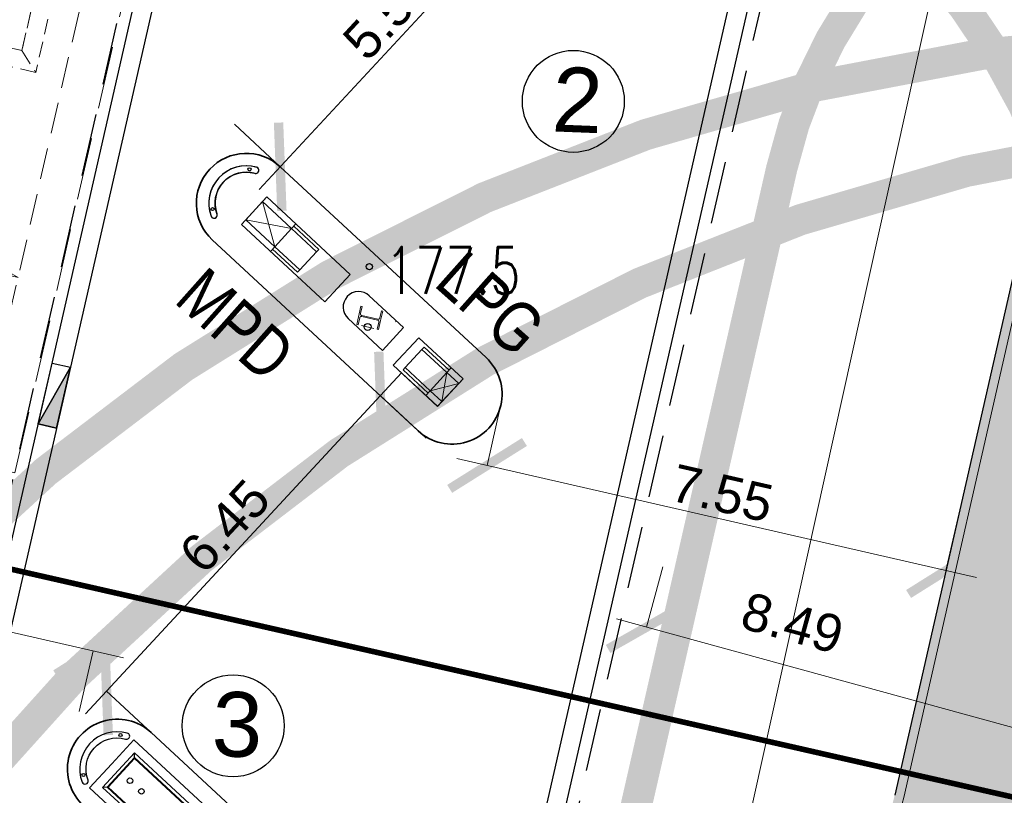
# Model space of a CAD drawing. Header units: metres. Extents: x 964 to 7125, y -212 to 9570.
# Tile 143 of 185: x 2320 to 2336, y 251 to 264. Entities that reach past the tile are written whole.
import ezdxf
from ezdxf.enums import TextEntityAlignment as Align

# ---------------------------------------------------------------- set-up
doc = ezdxf.new("R2010")
doc.units = ezdxf.units.M
for name, pattern in [('( Dashed )', [0.75, 0.5, -0.25]), ('ACISOTGL', [3, 2, -1]), ('CIĄGłA', [0]), ('DASH', [0.75, 0.5, -0.25]), ('DASHDOT', [1, 0.5, -0.25, 0, -0.25]), ('DASHED', [0.75, 0.5, -0.25]), ('HIDDEN', [0.375, 0.25, -0.125]), ('HIDDENX2', [0.75, 0.5, -0.25])]:
    doc.linetypes.add(name, pattern=pattern)
for name, color, linetype, lineweight in [('- AGP-1_OPISY', 7, 'Continuous', 13), ('1_ELEMENTY PODSTAWOWE', 7, 'Continuous', 13), ('AGP1_HATCH', 7, 'Continuous', 5), ('AGP1_KRAWEZNIKI', 250, 'Continuous', 30), ('AGP1_KRAWEZNIKI GRUBOŚCI', 7, 'Continuous', 15), ('AGP1_KRAWEZNIKI NOWE', 7, 'Continuous', 30), ('AGP1_OPISY', 7, 'Continuous', 13), ('AGP1_WYMIARY', 7, 'Continuous', 15), ('AM_7', 4, 'Continuous', 25), ('AX1', 4, 'DASHDOT', 15), ('BK_Beton', 2, 'Continuous', 15), ('LINIE PRZEKROJOWE', 7, 'Continuous', 9), ('opisy', 1, 'Continuous', 20), ('PODKŁAD MAPA', 7, 'Continuous', 9), ('WIATA KONSTRUKCJA', 230, 'Continuous', 20), ('ZBIORNIKI', 7, 'Continuous', 9)]:
    doc.layers.add(name, color=color, linetype=linetype, lineweight=lineweight)
for name, color, linetype in [('Dzialki', 7, 'Continuous'), ('OT_Rzedna', 7, 'Continuous'), ('T_wiata', 251, 'Continuous'), ('WYMIARY', 9, 'Continuous'), ('ZP_strefy oddziaływania', 8, 'HIDDEN'), ('zz-odwodnienie', 5, 'Continuous')]:
    doc.layers.add(name, color=color, linetype=linetype)
doc.layers.add('HIDE', color=9, linetype='DASHED', lineweight=15, plot=False)
doc.styles.add('ARIAL', font='arial.ttf')
doc.styles.add('STYL_ARIAL', font='simplex', dxfattribs={"width": 0.75, "oblique": 0.1})

# ---------------------------------------------------------------- blocks, each defined once
blk = doc.blocks.new('OTRN')
at = {"color": 0}
blk.add_circle((0, 0), 0.05, dxfattribs=at)
blk = doc.blocks.new('MDCP 20240606')
at = {"layer": 'Dzialki', "color": 251, "true_color": 0x636466, "const_width": 0.09}
blk.add_lwpolyline([(6592058.62, 5737961.47), (6592005.04, 5737973.66)], dxfattribs=at)
at = {"layer": 'OT_Rzedna', "color": 251, "true_color": 0x636466}
blk.add_blockref('OTRN', (6592022.43, 5737975.86), dxfattribs=at)
at = {"layer": 'OT_Rzedna', "color": 251, "true_color": 0x636466, "style": 'STYL_ARIAL', "width": 0.75}
blk.add_text('177.5', height=0.75, dxfattribs=at).set_placement((6592022.6808, 5737975.7975), align=Align.MIDDLE_LEFT)
blk = doc.blocks.new('4PROD MPD 8')
at = {"layer": 'BK_Beton', "color": 18, "lineweight": 5, "true_color": 0x000000}
for points in [[(59501, 11319), (57676, 11319), (57676, 11919), (59501, 11919), (59501, 11319)], [(57676, 11816), (57676, 11919)], [(58311, 11816), (58311, 11919)], [(58857, 11867), (58311, 11867)], [(58857, 11816), (58857, 11867)], [(57676, 11816), (58311, 11816), (58311, 11421), (57676, 11421), (57676, 11816)], [(57676, 11421), (58311, 11816)], [(58311, 11421), (57676, 11816)], [(58311, 11421), (58857, 11421), (58857, 11816), (58311, 11816)], [(57676, 11421), (57676, 11319)], [(58311, 11421), (58311, 11319)], [(58857, 11370), (58311, 11370)], [(58857, 11421), (58857, 11370)]]:
    blk.add_lwpolyline(points, dxfattribs=at)
blk = doc.blocks.new('GAZ HELIX III')
at = {"layer": 'BK_Beton', "color": 18, "lineweight": 5, "true_color": 0x000000}
for points in [[(120691, -27229), (119724, -27229), (119724, -27829), (120691, -27829), (120691, -27229)], [(119981, -27332), (119981, -27229)], [(120527, -27281), (119981, -27281)], [(120527, -27332), (120527, -27281)], [(119724, -27727), (119981, -27727), (119981, -27332), (119724, -27332), (119724, -27727)], [(119724, -27332), (119981, -27727)], [(119981, -27332), (119724, -27727)], [(119981, -27332), (120527, -27332), (120527, -27727), (119981, -27727)], [(119981, -27727), (119981, -27829)], [(120527, -27727), (120527, -27778)], [(120527, -27778), (119981, -27778)]]:
    blk.add_lwpolyline(points, dxfattribs=at)
blk = doc.blocks.new('wiata KZT')
at = {"color": 0, "extrusion": (2.19595e-08, -1.12215e-08, 1)}
for p, q in [((1836.121, 321.186, 0), (1835.611, 320.633, 0)), ((1837.224, 320.167, 0), (1836.121, 321.186, 0)), ((1836.124, 321.097, 0), (1836.121, 321.186, 0)), ((1836.124, 321.113, 0), (1835.684, 320.636, 0)), ((1836.124, 321.103, 0), (1835.693, 320.637, 0)), ((1835.699, 320.637, 0), (1836.124, 321.097, 0)), ((1837.151, 320.164, 0), (1836.124, 321.113, 0)), ((1837.142, 320.164, 0), (1836.124, 321.103, 0)), ((1837.135, 320.164, 0), (1836.124, 321.097, 0)), ((1835.699, 320.637, 0), (1835.611, 320.633, 0)), ((1835.984, 320.289, 0), (1835.611, 320.633, 0)), ((1836.711, 319.688, 0), (1835.684, 320.636, 0)), ((1836.711, 319.697, 0), (1835.693, 320.637, 0)), ((1835.699, 320.637, 0), (1836.205, 320.17, 0))]:
    blk.add_line(p, q, dxfattribs=at)
at = {"color": 18, "linetype": 'HIDDENX2', "lineweight": 30, "ltscale": 2, "true_color": 0x000000}
blk.add_lwpolyline([(1831.958, 315.809), (1837.796, 341.658), (1847.55, 339.455), (1841.711, 313.607), (1831.958, 315.809)], dxfattribs=at)
at = {"color": 0, "extrusion": (2.19595e-08, -1.12215e-08, 1), "elevation": 0}
for points in [[(1835.756, 321.011), (1836.112, 321.397), (1837.435, 320.176), (1837.079, 319.79)], [(1835.756, 321.011), (1835.4, 320.625), (1836.723, 319.404), (1837.079, 319.79)]]:
    blk.add_lwpolyline(points, dxfattribs=at)
at = {"color": 7, "lineweight": 25}
blk.add_circle((1839.843, 328.023), 0.055, dxfattribs=at)
at = {"color": 0, "extrusion": (2.19595e-08, -1.12215e-08, 1)}
for centre in [(1836.05, 320.74, 0), (1836.234, 320.57, 0)]:
    blk.add_circle(centre, 0.0444, dxfattribs=at)
at = {"layer": 'AX1', "color": 7}
blk.add_line((1839.742, 328.045), (1839.943, 328), dxfattribs=at)
at = {"layer": 'T_wiata'}
for p, q in [((1832.202, 315.985), (1837.946, 341.42)), ((1838.173, 341.061), (1832.56, 316.211)), ((1847.312, 339.304), (1841.568, 313.869)), ((1841.341, 314.228), (1846.954, 339.078)), ((1840.293, 328.108), (1840.287, 328.112)), ((1840.293, 328.108), (1840.288, 328.111))]:
    blk.add_line(p, q, dxfattribs=at)
at = {"layer": 'T_wiata', "color": 7, "lineweight": 35}
blk.add_lwpolyline([(1837.35, 329.413, -1), (1838.436, 330.588), (1841.742, 327.535, -1), (1840.656, 326.359)], format="xyb", close=True, dxfattribs=at)
at = {"layer": 'T_wiata'}
for points in [[(1838.023, 330.483, 1.089639), (1838.053, 330.579), (1838.053, 330.579, 0.612828), (1837.331, 329.79), (1837.331, 329.79, 0.917735), (1837.426, 329.822), (1837.426, 329.822, -0.612828)], [(1835.975, 321.408, 1.089639), (1836.004, 321.504), (1836.004, 321.504, 0.612828), (1835.283, 320.714), (1835.283, 320.714, 0.917735), (1835.378, 320.747), (1835.378, 320.747, -0.612828)]]:
    blk.add_lwpolyline(points, format="xyb", close=True, dxfattribs=at)
at = {"layer": 'T_wiata', "flags": 128}
blk.add_lwpolyline([(1839.868, 328.524, 1), (1839.529, 328.157), (1840.08, 327.648), (1840.419, 328.015)], format="xyb", close=True, dxfattribs=at)
at = {"layer": 'T_wiata', "color": 7, "lineweight": 35}
blk.add_lwpolyline([(1841.262, 317.012, 0.014228), (1841.23, 317.043), (1836.389, 321.513, 1), (1835.304, 320.338), (1840.144, 315.868, 0.999899)], format="xyb", dxfattribs=at)
blk.add_lwpolyline([(1841.262, 317.012, 0.014228), (1841.23, 317.043), (1836.389, 321.513, 1), (1835.304, 320.338), (1840.144, 315.868, 0.999899)], format="xyb", dxfattribs=at)
at = {"layer": 'T_wiata'}
for centre in [(1837.944, 330.546), (1837.944, 330.546), (1837.353, 329.906), (1837.353, 329.906), (1835.896, 321.471), (1835.305, 320.831)]:
    blk.add_circle(centre, 0.025, dxfattribs=at)
for centre, radius, start, end in [((1837.893, 330), 0.6, 73.9722, 199.9767), ((1837.893, 330), 0.5, 73.6454, 199.6499), ((1837.893, 330), 0.5, 75.5628, 75.6101), ((1838.042, 330.53), 0.0502, 260.5185, 70.6933), ((1837.377, 329.81), 0.0502, 196.6978, 26.5229), ((1837.893, 330), 0.5, 198.9373, 198.9846), ((1835.845, 320.925), 0.5, 198.9489, 198.9961)]:
    blk.add_arc(centre, radius, start, end, dxfattribs=at)
at = {"layer": 'WIATA KONSTRUKCJA', "color": 0, "linetype": 'ByBlock', "lineweight": -2}
blk.add_lwpolyline([(1840.051, 328.128), (1840.084, 328.276), (1840.062, 328.281), (1840.037, 328.167), (1840.037, 328.166), (1840.037, 328.166), (1840.036, 328.165), (1840.036, 328.165), (1840.036, 328.164), (1840.036, 328.164), (1840.036, 328.163), (1840.036, 328.163), (1840.036, 328.163), (1840.035, 328.162), (1840.035, 328.162), (1840.035, 328.161), (1840.035, 328.161), (1840.035, 328.16), (1840.034, 328.16), (1840.034, 328.16), (1840.034, 328.159), (1840.034, 328.159), (1840.033, 328.158), (1840.033, 328.158), (1840.033, 328.158), (1840.033, 328.157), (1840.032, 328.157), (1840.032, 328.156), (1840.032, 328.156), (1840.032, 328.156), (1840.031, 328.155), (1840.031, 328.155), (1840.031, 328.155), (1840.03, 328.154), (1840.03, 328.154), (1840.03, 328.154), (1840.029, 328.153), (1840.029, 328.153), (1840.029, 328.153), (1840.028, 328.152), (1840.028, 328.152), (1840.028, 328.152), (1840.027, 328.151), (1840.027, 328.151), (1840.026, 328.151), (1840.026, 328.151), (1840.026, 328.15), (1840.025, 328.15), (1840.025, 328.15), (1840.024, 328.149), (1840.024, 328.149), (1840.024, 328.149), (1840.023, 328.149), (1840.023, 328.149), (1840.022, 328.148), (1840.022, 328.148), (1840.022, 328.148), (1840.021, 328.148), (1840.021, 328.148), (1840.02, 328.147), (1840.02, 328.147), (1840.019, 328.147), (1840.019, 328.147), (1840.018, 328.147), (1840.018, 328.147), (1840.018, 328.147), (1840.017, 328.146), (1840.017, 328.146), (1840.016, 328.146), (1840.016, 328.146), (1840.015, 328.146), (1840.015, 328.146), (1840.014, 328.146), (1840.014, 328.146), (1840.013, 328.146), (1840.013, 328.146), (1840.012, 328.146), (1840.012, 328.146), (1840.012, 328.146), (1840.011, 328.146), (1840.011, 328.146), (1840.01, 328.146), (1840.01, 328.146), (1840.009, 328.146), (1840.009, 328.146), (1840.008, 328.146), (1840.008, 328.146), (1840.007, 328.146), (1840.007, 328.146), (1840.006, 328.146), (1840.006, 328.146), (1840.005, 328.146), (1840.005, 328.146), (1840.004, 328.146), (1839.75, 328.204), (1839.749, 328.204), (1839.749, 328.204), (1839.749, 328.204), (1839.748, 328.204), (1839.748, 328.204), (1839.747, 328.204), (1839.747, 328.205), (1839.746, 328.205), (1839.746, 328.205), (1839.745, 328.205), (1839.745, 328.205), (1839.745, 328.206), (1839.744, 328.206), (1839.744, 328.206), (1839.743, 328.206), (1839.743, 328.206), (1839.742, 328.207), (1839.742, 328.207), (1839.742, 328.207), (1839.741, 328.207), (1839.741, 328.208), (1839.74, 328.208), (1839.74, 328.208), (1839.74, 328.208), (1839.739, 328.209), (1839.739, 328.209), (1839.739, 328.209), (1839.738, 328.21), (1839.738, 328.21), (1839.738, 328.21), (1839.737, 328.211), (1839.737, 328.211), (1839.737, 328.211), (1839.736, 328.212), (1839.736, 328.212), (1839.736, 328.212), (1839.735, 328.213), (1839.735, 328.213), (1839.735, 328.213), (1839.734, 328.214), (1839.734, 328.214), (1839.734, 328.214), (1839.734, 328.215), (1839.733, 328.215), (1839.733, 328.216), (1839.733, 328.216), (1839.733, 328.216), (1839.732, 328.217), (1839.732, 328.217), (1839.732, 328.218), (1839.732, 328.218), (1839.731, 328.219), (1839.731, 328.219), (1839.731, 328.219), (1839.731, 328.22), (1839.731, 328.22), (1839.731, 328.221), (1839.73, 328.221), (1839.73, 328.222), (1839.73, 328.222), (1839.73, 328.222), (1839.73, 328.223), (1839.73, 328.223), (1839.73, 328.224), (1839.729, 328.224), (1839.729, 328.225), (1839.729, 328.225), (1839.729, 328.226), (1839.729, 328.226), (1839.729, 328.227), (1839.729, 328.227), (1839.729, 328.228), (1839.729, 328.228), (1839.729, 328.229), (1839.729, 328.229), (1839.729, 328.229), (1839.729, 328.23), (1839.729, 328.23), (1839.729, 328.231), (1839.729, 328.231), (1839.729, 328.232), (1839.729, 328.232), (1839.729, 328.233), (1839.729, 328.233), (1839.729, 328.234), (1839.729, 328.234), (1839.729, 328.235), (1839.729, 328.235), (1839.729, 328.236), (1839.73, 328.236), (1839.755, 328.35), (1839.733, 328.355), (1839.667, 328.062), (1839.689, 328.057), (1839.715, 328.171), (1839.715, 328.172), (1839.715, 328.172), (1839.715, 328.173), (1839.715, 328.173), (1839.715, 328.173), (1839.716, 328.174), (1839.716, 328.174), (1839.716, 328.175), (1839.716, 328.175), (1839.716, 328.176), (1839.716, 328.176), (1839.717, 328.176), (1839.717, 328.177), (1839.717, 328.177), (1839.717, 328.178), (1839.718, 328.178), (1839.718, 328.179), (1839.718, 328.179), (1839.718, 328.179), (1839.718, 328.18), (1839.719, 328.18), (1839.719, 328.181), (1839.719, 328.181), (1839.72, 328.181), (1839.72, 328.182), (1839.72, 328.182), (1839.72, 328.182), (1839.721, 328.183), (1839.721, 328.183), (1839.721, 328.184), (1839.722, 328.184), (1839.722, 328.184), (1839.722, 328.185), (1839.723, 328.185), (1839.723, 328.185), (1839.723, 328.185), (1839.724, 328.186), (1839.724, 328.186), (1839.724, 328.186), (1839.725, 328.187), (1839.725, 328.187), (1839.726, 328.187), (1839.726, 328.188), (1839.726, 328.188), (1839.727, 328.188), (1839.727, 328.188), (1839.728, 328.189), (1839.728, 328.189), (1839.728, 328.189), (1839.729, 328.189), (1839.729, 328.189), (1839.73, 328.19), (1839.73, 328.19), (1839.731, 328.19), (1839.731, 328.19), (1839.731, 328.19), (1839.732, 328.191), (1839.732, 328.191), (1839.733, 328.191), (1839.733, 328.191), (1839.734, 328.191), (1839.734, 328.191), (1839.735, 328.191), (1839.735, 328.191), (1839.735, 328.192), (1839.736, 328.192), (1839.736, 328.192), (1839.737, 328.192), (1839.737, 328.192), (1839.738, 328.192), (1839.738, 328.192), (1839.739, 328.192), (1839.739, 328.192), (1839.74, 328.192), (1839.74, 328.192), (1839.741, 328.192), (1839.741, 328.192), (1839.742, 328.192), (1839.742, 328.192), (1839.742, 328.192), (1839.743, 328.192), (1839.743, 328.192), (1839.744, 328.192), (1839.744, 328.192), (1839.745, 328.192), (1839.745, 328.192), (1839.746, 328.192), (1839.746, 328.192), (1839.747, 328.192), (1839.747, 328.192), (1840.002, 328.134), (1840.002, 328.134), (1840.003, 328.134), (1840.003, 328.134), (1840.004, 328.134), (1840.004, 328.133), (1840.004, 328.133), (1840.005, 328.133), (1840.005, 328.133), (1840.006, 328.133), (1840.006, 328.133), (1840.007, 328.132), (1840.007, 328.132), (1840.008, 328.132), (1840.008, 328.132), (1840.008, 328.132), (1840.009, 328.131), (1840.009, 328.131), (1840.01, 328.131), (1840.01, 328.131), (1840.01, 328.13), (1840.011, 328.13), (1840.011, 328.13), (1840.012, 328.13), (1840.012, 328.129), (1840.012, 328.129), (1840.013, 328.129), (1840.013, 328.128), (1840.013, 328.128), (1840.014, 328.128), (1840.014, 328.128), (1840.014, 328.127), (1840.015, 328.127), (1840.015, 328.127), (1840.015, 328.126), (1840.016, 328.126), (1840.016, 328.126), (1840.016, 328.125), (1840.017, 328.125), (1840.017, 328.124), (1840.017, 328.124), (1840.018, 328.124), (1840.018, 328.123), (1840.018, 328.123), (1840.018, 328.123), (1840.019, 328.122), (1840.019, 328.122), (1840.019, 328.121), (1840.019, 328.121), (1840.02, 328.12), (1840.02, 328.12), (1840.02, 328.12), (1840.02, 328.119), (1840.02, 328.119), (1840.021, 328.118), (1840.021, 328.118), (1840.021, 328.117), (1840.021, 328.117), (1840.021, 328.117), (1840.021, 328.116), (1840.022, 328.116), (1840.022, 328.115), (1840.022, 328.115), (1840.022, 328.114), (1840.022, 328.114), (1840.022, 328.113), (1840.022, 328.113), (1840.022, 328.113), (1840.022, 328.112), (1840.023, 328.112), (1840.023, 328.111), (1840.023, 328.111), (1840.023, 328.11), (1840.023, 328.11), (1840.023, 328.109), (1840.023, 328.109), (1840.023, 328.108), (1840.023, 328.108), (1840.023, 328.107), (1840.023, 328.107), (1840.023, 328.106), (1840.023, 328.106), (1840.023, 328.105), (1840.023, 328.105), (1840.023, 328.105), (1840.023, 328.104), (1840.022, 328.104), (1840.022, 328.103), (1840.022, 328.103), (1840.022, 328.102), (1840.022, 328.102), (1839.996, 327.988), (1840.018, 327.983)], close=True, dxfattribs=at)
at = {"layer": 'BK_Beton', "color": 18, "lineweight": 0, "true_color": 0x000000, "xscale": -0.0009999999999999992, "yscale": 0.0009999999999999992, "zscale": 0.0009999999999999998, "rotation": 137.2456060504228}
blk.add_blockref('4PROD MPD 8', (1803.557, 377.567), dxfattribs=at)
at = {"layer": 'opisy', "color": 18, "lineweight": 0, "true_color": 0x000000, "xscale": 0.001, "yscale": 0.001, "zscale": 0.001, "rotation": 137.3002931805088}
blk.add_blockref('GAZ HELIX III', (1910.488, 225.55), dxfattribs=at)
at = {"layer": 'opisy', "style": 'ARIAL', "width": 0.8}
for s, p in [('LPG', (1840.881, 328.697)), ('MPD', (1836.719, 328.418))]:
    blk.add_text(s, height=0.8, rotation=318.4708, dxfattribs=at).set_placement(p)
blk = doc.blocks.new('STREFY DYSTRYBUTOR LPG')
at = {"color": 18, "lineweight": 5, "ltscale": 3, "true_color": 0x000000}
blk.add_lwpolyline([(1929.261, 258.013), (1929.669, 258.453), (1930.379, 257.795), (1929.971, 257.355), (1929.261, 258.013)], dxfattribs=at)
blk = doc.blocks.new('dwa zbiorniki 60 i 60+adblue')
at = {"color": 18, "linetype": '( Dashed )', "lineweight": 18, "true_color": 0x000000}
for p, q in [((2615.767, 90.041), (2615.48, 77.645)), ((2617.979, 77.587), (2618.266, 89.983)), ((2618.966, 89.971), (2618.627, 75.354)), ((2621.127, 75.297), (2621.465, 89.913))]:
    blk.add_line(p, q, dxfattribs=at)
at = {"linetype": 'HIDDEN', "lineweight": 5}
for p, q in [((2618.266, 89.983), (2615.767, 90.041)), ((2621.465, 89.913), (2618.966, 89.971)), ((2619.342, 86.765, 0), (2619.386, 88.767, 0)), ((2619.386, 88.767, 0), (2620.965, 88.732, 0)), ((2619.386, 88.767, 0), (2619.673, 88.466, 0)), ((2620.965, 88.732, 0), (2620.669, 88.445, 0)), ((2620.965, 88.732, 0), (2620.922, 86.731, 0)), ((2619.643, 87.053, 0), (2619.673, 88.466, 0)), ((2619.673, 88.466, 0), (2620.669, 88.445, 0)), ((2620.669, 88.445, 0), (2620.634, 87.031, 0)), ((2616.138, 86.14), (2616.181, 88.141, 0)), ((2616.181, 88.141, 0), (2617.761, 88.107, 0)), ((2616.181, 88.141, 0), (2616.469, 87.841, 0)), ((2617.761, 88.107, 0), (2617.465, 87.819, 0)), ((2617.761, 88.107, 0), (2617.718, 86.105)), ((2619.643, 87.053, 0), (2619.664, 88.044, 0)), ((2620.656, 88.023, 0), (2620.634, 87.031, 0)), ((2616.438, 86.427, 0), (2616.469, 87.841, 0)), ((2616.469, 87.841, 0), (2617.465, 87.819, 0)), ((2617.465, 87.819, 0), (2617.43, 86.406)), ((2616.438, 86.427), (2616.46, 87.419)), ((2617.452, 87.398), (2617.43, 86.406)), ((2619.342, 86.765, 0), (2619.643, 87.053, 0)), ((2620.634, 87.031, 0), (2619.643, 87.053, 0)), ((2620.634, 87.031, 0), (2619.643, 87.053, 0)), ((2620.634, 87.031, 0), (2620.922, 86.731, 0)), ((2620.922, 86.731, 0), (2619.342, 86.765, 0)), ((2620.922, 86.731, 0), (2619.342, 86.765, 0)), ((2616.138, 86.14), (2616.438, 86.427)), ((2617.43, 86.406), (2616.438, 86.427)), ((2617.43, 86.406, 0), (2616.438, 86.427, 0)), ((2617.43, 86.406), (2617.718, 86.105)), ((2617.718, 86.105), (2616.138, 86.14)), ((2617.718, 86.105), (2616.138, 86.14)), ((2619.214, 80.735, 0), (2619.256, 82.737, 0)), ((2619.256, 82.737, 0), (2619.544, 82.437, 0)), ((2620.835, 82.704, 0), (2619.256, 82.737, 0)), ((2620.835, 82.704, 0), (2620.539, 82.416, 0)), ((2620.835, 82.704, 0), (2620.794, 80.702, 0)), ((2619.514, 81.023, 0), (2619.544, 82.437, 0)), ((2619.544, 82.437, 0), (2620.535, 82.416, 0)), ((2619.544, 82.437, 0), (2620.539, 82.416, 0)), ((2620.539, 82.416, 0), (2620.506, 81.002, 0)), ((2619.535, 82.015, 0), (2619.247, 82.315, 0)), ((2619.514, 81.023, 0), (2619.535, 82.015, 0)), ((2620.527, 81.994, 0), (2620.506, 81.002, 0)), ((2615.991, 79.738), (2616.032, 81.739, 0)), ((2616.032, 81.739, 0), (2616.32, 81.439, 0)), ((2617.612, 81.706, 0), (2616.032, 81.739, 0)), ((2617.612, 81.706, 0), (2617.316, 81.418, 0)), ((2617.612, 81.706, 0), (2617.57, 79.705)), ((2616.291, 80.026, 0), (2616.32, 81.439, 0)), ((2616.32, 81.439, 0), (2617.312, 81.419, 0)), ((2616.32, 81.439, 0), (2617.316, 81.418, 0)), ((2616.311, 81.017), (2616.024, 81.317)), ((2617.316, 81.418, 0), (2617.282, 80.005)), ((2616.291, 80.026), (2616.311, 81.017)), ((2617.303, 80.997), (2617.282, 80.005)), ((2619.214, 80.735, 0), (2619.514, 81.023, 0)), ((2620.506, 81.002, 0), (2619.514, 81.023, 0)), ((2620.51, 81.002, 0), (2619.514, 81.023, 0)), ((2620.506, 81.002, 0), (2620.794, 80.702, 0)), ((2620.794, 80.702, 0), (2619.214, 80.735, 0)), ((2620.794, 80.702, 0), (2619.214, 80.735, 0)), ((2615.991, 79.738), (2616.291, 80.026)), ((2617.282, 80.005), (2616.291, 80.026)), ((2617.286, 80.005, 0), (2616.291, 80.026, 0)), ((2617.282, 80.005), (2617.57, 79.705)), ((2617.57, 79.705), (2615.991, 79.738)), ((2617.57, 79.705), (2615.991, 79.738)), ((2617.979, 77.587), (2615.48, 77.645)), ((2615.48, 77.645), (2617.979, 77.587)), ((2618.677, 77.484), (2621.176, 77.426)), ((2621.129, 75.387), (2618.63, 75.444)), ((2618.627, 75.354), (2621.127, 75.297)), ((2618.63, 75.354), (2621.13, 75.297))]:
    blk.add_line(p, q, dxfattribs=at)
at = {"color": 18, "linetype": 'ACISOTGL', "ltscale": 0.5, "true_color": 0x000000}
blk.add_lwpolyline([(2615.139, 91.001), (2614.757, 74.505), (2621.755, 74.347), (2622.137, 90.842)], close=True, dxfattribs=at)
at = {"linetype": 'HIDDEN', "lineweight": 5}
for points in [[(2617.019, 90.714), (2616.714, 76.917)], [(2620.218, 90.643), (2619.913, 76.847)]]:
    blk.add_lwpolyline(points, dxfattribs=at)
for centre, radius in [((2620.16, 88.038), 0.36), ((2620.165, 88.253), 0.03), ((2619.976, 88.149), 0.0305), ((2620.16, 88.038), 0.0305), ((2620.349, 88.141), 0.0305), ((2619.972, 87.934), 0.0305), ((2620.344, 87.926), 0.0305), ((2616.956, 87.412, 0), 0.36), ((2620.155, 87.823), 0.03), ((2616.96, 87.627, 0), 0.03), ((2620.151, 87.605), 0.045), ((2616.772, 87.524, 0), 0.0305), ((2616.956, 87.412, 0), 0.0305), ((2617.144, 87.516, 0), 0.0305), ((2616.767, 87.309, 0), 0.0305), ((2617.14, 87.301, 0), 0.0305), ((2620.145, 87.355), 0.03), ((2616.951, 87.197, 0), 0.03), ((2620.142, 87.206), 0.057), ((2616.946, 86.979, 0), 0.045), ((2616.938, 86.58, 0), 0.057), ((2616.941, 86.729, 0), 0.03), ((2620.031, 82.009), 0.36), ((2620.035, 82.224), 0.03), ((2619.847, 82.12), 0.0305), ((2620.219, 82.112), 0.0305), ((2619.842, 81.905), 0.0305), ((2620.031, 82.005, 0), 0.0305), ((2620.215, 81.897), 0.0305), ((2620.026, 81.794), 0.03), ((2620.022, 81.576), 0.045), ((2616.807, 81.011, 0), 0.36), ((2620.016, 81.326), 0.03), ((2616.623, 81.122, 0), 0.0305), ((2616.812, 81.226, 0), 0.03), ((2616.996, 81.115, 0), 0.0305), ((2620.013, 81.177), 0.057), ((2616.807, 81.007), 0.0305), ((2616.619, 80.907, 0), 0.0305), ((2616.803, 80.796, 0), 0.03), ((2616.991, 80.9, 0), 0.0305), ((2616.798, 80.578, 0), 0.045), ((2616.793, 80.328, 0), 0.03), ((2616.79, 80.179, 0), 0.057)]:
    blk.add_circle(centre, radius, dxfattribs=at)
at = {"color": 18, "linetype": '( Dashed )', "lineweight": 18, "true_color": 0x000000}
for centre, start, end in [((2616.928, 86.207), 70.4942, 106.8543), ((2620.128, 86.136), 70.4942, 106.8543), ((2620.02, 81.491), 70.4944, 106.8542), ((2616.795, 79.973), 70.4944, 106.8542), ((2616.818, 81.421), 250.4946, 286.8539), ((2619.838, 73.65), 70.4946, 106.8539), ((2619.968, 79.131), 250.4946, 286.8539)]:
    blk.add_arc(centre, 4.006, start, end, dxfattribs=at)
at = {"layer": '1_ELEMENTY PODSTAWOWE', "color": 18, "linetype": 'ACISOTGL', "ltscale": 0.5, "true_color": 0x000000}
for p, q in [((2619.379, 75.76), (2619.412, 77.263)), ((2619.412, 77.263), (2620.418, 77.241)), ((2619.461, 77.212), (2619.412, 77.263)), ((2619.43, 75.808), (2619.461, 77.212)), ((2619.461, 77.212), (2620.367, 77.192)), ((2620.367, 77.192), (2620.336, 75.788)), ((2620.418, 77.241), (2620.385, 75.737))]:
    blk.add_line(p, q, dxfattribs=at)
for centre, radius in [((2619.912, 77.09), 0.122), ((2619.912, 77.09), 0.0697), ((2619.9, 76.54), 0.36), ((2619.9, 76.54), 0.304), ((2619.729, 76.644), 0.0825), ((2619.904, 76.74), 0.075), ((2620.075, 76.636), 0.0825), ((2619.729, 76.644), 0.0305), ((2619.9, 76.54), 0.0825), ((2619.9, 76.54), 0.0305), ((2619.724, 76.444), 0.0825), ((2619.724, 76.444), 0.0305), ((2619.895, 76.34), 0.0825), ((2620.071, 76.437), 0.0825), ((2620.071, 76.437), 0.0305), ((2619.895, 76.34), 0.03), ((2619.89, 76.09), 0.1), ((2619.89, 76.09), 0.045), ((2619.884, 75.84), 0.0825), ((2619.884, 75.84), 0.03)]:
    blk.add_circle(centre, radius, dxfattribs=at)
at = {"layer": 'AM_7', "color": 18, "linetype": 'ACISOTGL', "ltscale": 0.5, "true_color": 0x000000}
for p, q in [((2620.207, 90.142), (2619.875, 75.126)), ((2619.789, 77.093), (2620.034, 77.087)), ((2619.842, 77.092), (2619.981, 77.089)), ((2619.73, 76.727), (2619.727, 76.562)), ((2619.829, 76.742), (2619.979, 76.739)), ((2619.859, 76.741), (2619.949, 76.739)), ((2620.077, 76.719), (2620.073, 76.554)), ((2619.397, 76.551), (2620.402, 76.529)), ((2619.646, 76.646), (2619.811, 76.642)), ((2619.684, 76.645), (2619.774, 76.643)), ((2619.73, 76.689), (2619.728, 76.599)), ((2619.992, 76.638), (2620.157, 76.635)), ((2620.03, 76.637), (2620.12, 76.635)), ((2620.076, 76.681), (2620.074, 76.591)), ((2619.642, 76.446), (2619.807, 76.442)), ((2619.679, 76.445), (2619.769, 76.443)), ((2619.726, 76.527), (2619.722, 76.362)), ((2619.725, 76.489), (2619.723, 76.399)), ((2619.988, 76.438), (2620.153, 76.435)), ((2620.026, 76.437), (2620.116, 76.436)), ((2620.072, 76.519), (2620.069, 76.354)), ((2620.072, 76.481), (2620.07, 76.392)), ((2619.813, 76.342), (2619.978, 76.339)), ((2619.79, 76.093), (2619.99, 76.088)), ((2619.845, 76.091), (2619.935, 76.089)), ((2619.802, 75.842), (2619.967, 75.839)), ((2619.854, 75.841), (2619.914, 75.84))]:
    blk.add_line(p, q, dxfattribs=at)
at = {"layer": 'AX1', "color": 18, "linetype": 'ACISOTGL', "ltscale": 0.5, "true_color": 0x000000}
blk.add_circle((2619.9, 76.54), 0.2, dxfattribs=at)
at = {"layer": 'HIDE', "color": 18, "linetype": 'ACISOTGL', "ltscale": 0.5, "true_color": 0x000000}
for p, q in [((2620.367, 77.192), (2620.418, 77.241)), ((2619.43, 75.808), (2619.379, 75.76)), ((2620.385, 75.737), (2619.379, 75.76)), ((2620.336, 75.788), (2619.43, 75.808)), ((2620.336, 75.788), (2620.385, 75.737))]:
    blk.add_line(p, q, dxfattribs=at)
for centre, radius in [((2619.904, 76.74), 0.0241), ((2620.075, 76.636), 0.0305)]:
    blk.add_circle(centre, radius, dxfattribs=at)
at = {"linetype": 'HIDDEN', "lineweight": 5, "style": 'ARIAL'}
for s, rotation, p in [('98 VERVA 20M3 - V4', 268.8761, (2618.998, 87.602, 0.14)), ('DIESEL VERVA 30M3 - V2', 268.5562, (2615.829, 86.692)), ('DIESEL EFECTA 40M3 - V3', 268.5562, (2618.869, 80.396)), ('95 EFECTA 30M3 - V1', 268.8761, (2615.627, 80.01, 0.14)), ('AdBlue 10M3 - V5', 268.8761, (2618.759, 77.393, 0.14))]:
    blk.add_text(s, height=0.16, rotation=rotation, dxfattribs=at).set_placement(p)
blk = doc.blocks.new('PRZEKRÓJ TERENU OPIS PZT')
at = {"color": 251, "true_color": 0x636466}
blk.add_lwpolyline([(2712.743, -19.582), (2800.188, -19.298)], dxfattribs=at)
blk = doc.blocks.new('d_wpust')
at = {"layer": 'zz-odwodnienie'}
blk.add_hatch(color=0, dxfattribs=at).paths.add_polyline_path([(-0.5, 0.6), (-0.5, 0), (0.5, 0)])
at = {"layer": 'zz-odwodnienie', "color": 0}
for p, q in [((-0.5, 0.6), (0.5, 0)), ((-0.5, 0), (-0.5, 0.6)), ((-0.5, 0.6), (0.5, 0.6)), ((0.5, 0.6), (0.5, 0)), ((0.5, 0), (-0.5, 0))]:
    blk.add_line(p, q, dxfattribs=at)
blk.add_lwpolyline([(-0.5, 0.6), (-0.5, 0), (0.5, 0)], close=True, dxfattribs=at)
blk = doc.blocks.new('drogowe 20250115 oddziaływanie')
at = {"layer": 'zz-odwodnienie', "color": 5, "linetype": 'CIĄGłA', "lineweight": 0, "yscale": 0.5, "rotation": 77.14314280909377}
blk.add_blockref('d_wpust', (2336.152, 264.11), dxfattribs=at)
blk = doc.blocks.new('_ArchTick')
at = {"layer": 'WYMIARY', "color": 0, "linetype": 'Continuous', "const_width": 0.15}
blk.add_lwpolyline([(-0.5, -0.5), (0.5, 0.5)], dxfattribs=at)

msp = doc.modelspace()

# ---------------------------------------------------------------- hatches: boundary and pattern name
at = {"layer": 'AGP1_HATCH', "transparency": 33554625}
h = msp.add_hatch(dxfattribs=at)
h.set_pattern_fill('GRASS', color=64, scale=0.02)
edge = h.paths.add_edge_path()
edge.add_line((2315.151, 281.175), (2314.857, 280.104))
edge.add_arc((2352.342, 442.4), 166.569, 256.99439, 258.15001)
edge.add_line((2318.137, 279.381), (2318.417, 279.32))
edge.add_line((2318.417, 279.32), (2318.535, 279.868))
edge.add_line((2318.535, 279.868), (2320.158, 279.518))
edge.add_line((2320.158, 279.518), (2320.04, 278.971))
edge.add_line((2320.04, 278.971), (2330.588, 276.699))
edge.add_line((2330.588, 276.699), (2331.619, 277.431))
edge.add_line((2331.619, 277.431), (2315.151, 281.175))
edge = h.paths.add_edge_path()
edge.add_line((2331.619, 277.431), (2330.588, 276.699))
edge.add_line((2330.588, 276.699), (2358.796, 270.625))
edge.add_arc((2356.301, 261.982), 8.996, -9.9, 73.8971, ccw=False)
edge.add_line((2365.163, 260.435), (2358.404, 230.82))
edge.add_line((2358.404, 230.82), (2357.768, 230.965))
edge.add_line((2357.768, 230.965), (2356.389, 224.923))
edge.add_line((2356.389, 224.923), (2352.157, 225.889))
edge.add_line((2352.157, 225.889), (2353.532, 231.912))
edge.add_line((2353.532, 231.912), (2350.146, 230.989))
edge.add_line((2350.146, 230.989), (2346.349, 231.856))
edge.add_line((2346.349, 231.856), (2345.938, 230.055))
edge.add_line((2345.938, 230.055), (2341.218, 231.129))
edge.add_line((2341.218, 231.129), (2341.629, 232.933))
edge.add_line((2341.629, 232.933), (2335.556, 234.319))
edge.add_line((2335.556, 234.319), (2333.822, 235.491))
edge.add_arc((2333.322, 234.803), 0.85, 53.9932, 167.1431)
edge.add_line((2332.493, 234.992), (2331.203, 229.338))
edge.add_line((2331.203, 229.338), (2327.059, 230.283))
edge.add_line((2327.059, 230.283), (2327.426, 231.892))
edge.add_line((2327.426, 231.892), (2308.27, 236.264))
edge.add_line((2308.27, 236.264), (2308.269, 236.264))
edge.add_line((2308.269, 236.264), (2308.703, 238.166))
edge.add_line((2308.703, 238.166), (2304.803, 239.056))
edge.add_line((2304.803, 239.056), (2305.515, 242.175))
edge.add_line((2305.515, 242.175), (2310.726, 262.804))
edge.add_arc((2307.963, 263.502), 2.85, 345.8235, 357.6929)
edge.add_line((2310.811, 263.387), (2310.905, 265.726))
edge.add_line((2310.905, 265.726), (2302.381, 234.685))
edge.add_line((2302.381, 234.685), (2356.791, 222.315))
edge.add_line((2356.791, 222.315), (2367.851, 269.195))
edge.add_line((2367.851, 269.195), (2331.619, 277.431))
at = {"layer": 'AGP1_HATCH', "true_color": 0x636466, "transparency": 33554477}
h = msp.add_hatch(color=251, dxfattribs=at)
h.dxf.hatch_style = 1
h.paths.add_polyline_path([(2340.409, 259.385), (2355.764, 255.88), (2352.97, 243.641), (2337.615, 247.145)], flags=16)
edge = h.paths.add_edge_path(flags=16)
edge.add_line((2343.915, 266.431), (2343.77, 265.797))
edge.add_line((2343.77, 265.797), (2338.213, 267.066))
edge.add_line((2338.213, 267.066), (2338.357, 267.7))
edge.add_arc((2339.186, 267.51), 0.85, 77.143, 167.143, ccw=False)
edge.add_line((2339.375, 268.339), (2343.275, 267.449))
edge.add_arc((2343.086, 266.62), 0.85, -12.857, 77.143, ccw=False)
edge = h.paths.add_edge_path()
edge.add_line((2356.906, 256.389), (2347.234, 258.596))
edge.add_line((2347.234, 258.596), (2347.713, 260.692))
edge.add_line((2347.713, 260.692), (2352.168, 259.675))
edge.add_line((2352.168, 259.675), (2353.393, 265.073))
edge.add_arc((2353.144, 264.151), 0.955, 74.8696, 168.3871)
edge.add_line((2352.208, 264.343), (2351.36, 260.629))
edge.add_line((2351.36, 260.629), (2343.171, 262.498))
edge.add_line((2343.171, 262.498), (2344.061, 266.398))
edge.add_arc((2343.086, 266.62), 1, 347.143, 437.143)
edge.add_line((2343.308, 267.595), (2339.409, 268.485))
edge.add_arc((2339.186, 267.51), 1, 77.143, 167.143)
edge.add_line((2338.211, 267.733), (2338.033, 266.953))
edge.add_line((2338.033, 266.953), (2342.908, 265.84))
edge.add_line((2342.908, 265.84), (2341.551, 259.893))
edge.add_line((2341.551, 259.893), (2337.667, 260.78))
edge.add_arc((2337.444, 259.783), 1.022, 77.4136, 166.3038)
edge.add_line((2336.452, 260.025), (2334.42, 251.12))
edge.add_arc((2338.325, 250.098), 4.037, 165.3349, 256.6502)
edge.add_line((2337.393, 246.17), (2351.78, 242.887))
edge.add_arc((2352.219, 244.837), 1.999, 257.3113, 345.5302)
edge.add_line((2354.155, 244.337), (2356.906, 256.389))

# ---------------------------------------------------------------- linework, layer by layer
at = {"layer": 'AGP1_KRAWEZNIKI GRUBOŚCI'}
msp.add_lwpolyline([(2343.054, 265.807), (2341.663, 259.714), (2337.64, 260.632, 0.423891), (2336.589, 259.95), (2336.582, 259.922), (2334.565, 251.084, 0.421112), (2337.427, 246.317), (2351.814, 243.033, 0.404777), (2354.009, 244.373), (2356.726, 256.276), (2347.055, 258.483), (2347.6, 260.872), (2352.055, 259.855), (2353.218, 264.951, 0.375487), (2352.354, 264.311), (2351.473, 260.449), (2347.671, 261.317)], format="xyb", dxfattribs=at)
at = {"layer": 'AGP1_KRAWEZNIKI NOWE', "color": 18, "linetype": 'CIĄGłA', "true_color": 0x000000}
msp.add_line((2336.412, 259.85), (2334.42, 251.12), dxfattribs=at)
at = {"layer": 'AGP1_OPISY', "linetype": 'Continuous', "lineweight": 30}
for centre in [(2329.27, 262.244), (2323.817, 252.234)]:
    msp.add_circle(centre, 0.817, dxfattribs=at)

# ---------------------------------------------------------------- block references
at = {"layer": '- AGP-1_OPISY', "color": 160, "linetype": 'CIĄGłA', "lineweight": 0, "true_color": 0x2e2eff}
msp.add_blockref('STREFY DYSTRYBUTOR LPG', (397.123, 0), dxfattribs=at)
at = {"linetype": 'CIĄGłA', "lineweight": 5, "rotation": 359.8705193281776}
msp.add_blockref('wiata KZT', (485.394, -65.236), dxfattribs=at)
at = {"layer": 'PODKŁAD MAPA', "linetype": 'ByBlock'}
msp.add_blockref('MDCP 20240606', (-6589696.429, -5737716.265), dxfattribs=at)
at = {"layer": 'ZBIORNIKI', "color": 6, "linetype": 'CIĄGłA', "lineweight": 0, "rotation": 348.4102262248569}
msp.add_blockref('dwa zbiorniki 60 i 60+adblue', (-262.918, 710.177), dxfattribs=at)

# ---------------------------------------------------------------- texts
at = {"layer": 'AGP1_OPISY', "linetype": 'Continuous', "lineweight": 30, "char_height": 1.037, "width": 0.84164, "attachment_point": 1, "style": 'ARIAL'}
for s, insert, rotation in [('2', (2328.956, 262.8), 357.7301), ('3', (2323.5, 252.789), 358.0606)]:
    msp.add_mtext(s, dxfattribs=dict(at, insert=insert, rotation=rotation))

# ---------------------------------------------------------------- next in the draw order: block references
at = {"layer": 'LINIE PRZEKROJOWE', "color": 18, "linetype": 'CIĄGłA', "lineweight": 5, "true_color": 0x000000, "rotation": 77.33843703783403}
msp.add_blockref('PRZEKRÓJ TERENU OPIS PZT', (1707.851, -2439.278), dxfattribs=at)

# ---------------------------------------------------------------- next in the draw order: linework, layer by layer
at = {"layer": 'AGP1_WYMIARY', "color": 7, "linetype": 'CIĄGłA', "lineweight": 0}
for p, q in [((2324.232, 260.83), (2328.654, 265.596)), ((2326.518, 257.891), (2321.449, 252.425)), ((2327.4, 256.52), (2335.729, 254.611)), ((2308.739, 256.365), (2322.061, 253.324)), ((2339.108, 251.439), (2329.96, 253.949))]:
    msp.add_line(p, q, dxfattribs=at)
at = {"layer": 'AGP1_WYMIARY', "linetype": 'CIĄGłA', "lineweight": 0}
for p, q in [((2324.572, 261.197), (2323.839, 261.877)), ((2326.175, 257.527), (2326.911, 256.844)), ((2327.887, 256.408), (2328.11, 257.383)), ((2335.242, 254.723), (2335.465, 255.698)), ((2330.442, 253.816), (2330.706, 254.781)), ((2321.573, 253.436), (2321.351, 252.461)), ((2321.785, 252.795), (2322.522, 252.112))]:
    msp.add_line(p, q, dxfattribs=at)
at = {"layer": 'ZP_strefy oddziaływania', "color": 217, "linetype": 'DASH', "lineweight": 9, "ltscale": 5, "true_color": 0x93278f, "transparency": 33554610, "const_width": 0.5}
msp.add_lwpolyline([(2319.587, 250.679), (2320.296, 250.021, 0.414214), (2334.428, 250.557), (2334.836, 250.997, 0.414214), (2334.3, 265.129), (2333.591, 265.787, 0.414214), (2319.459, 265.251), (2319.051, 264.811, 0.414214)], format="xyb", close=True, dxfattribs=at)
at = {"layer": 'ZP_strefy oddziaływania', "color": 6, "linetype": 'DASH', "lineweight": 9, "ltscale": 5, "transparency": 33554610, "const_width": 0.5}
msp.add_lwpolyline([(2342.189, 267.184), (2357.544, 263.679, -0.414214), (2363.563, 254.1), (2360.77, 241.861, -0.414214), (2351.19, 235.841), (2335.835, 239.346, -0.414214), (2329.816, 248.926), (2332.609, 261.165, -0.414214)], format="xyb", close=True, dxfattribs=at)
at = {"layer": 'ZP_strefy oddziaływania', "color": 1, "linetype": 'DASH', "lineweight": 9, "ltscale": 5, "transparency": 33554610, "const_width": 0.5, "elevation": 0}
msp.add_lwpolyline([(2346.827, 262.528), (2353.877, 260.897, -0.414214), (2376.342, 224.906), (2375.891, 222.957, -0.414214), (2339.901, 200.492), (2332.851, 202.124, -0.414214), (2310.386, 238.114), (2310.837, 240.063, -0.414214), (2346.827, 262.528)], format="xyb", dxfattribs=at)
at = {"layer": 'ZP_strefy oddziaływania', "color": 5, "linetype": 'DASH', "lineweight": 9, "ltscale": 5, "transparency": 33554610, "const_width": 0.5, "elevation": 0}
msp.add_lwpolyline([(2350.866, 260.857), (2349.306, 261.213, 0.414214), (2313.383, 238.641), (2313.238, 238.007, 0.414214), (2335.811, 202.083), (2337.371, 201.727, 0.414214), (2373.294, 224.3), (2373.439, 224.933, 0.414214)], format="xyb", close=True, dxfattribs=at)

# ---------------------------------------------------------------- next in the draw order: block references
at = {"layer": 'AGP1_KRAWEZNIKI', "color": 160, "linetype": 'CIĄGłA', "lineweight": 0, "true_color": 0x2e2eff}
msp.add_blockref('drogowe 20250115 oddziaływanie', (-15.055, -6.615), dxfattribs=at)
at = {"layer": 'AGP1_WYMIARY', "color": 7, "linetype": 'CIĄGłA', "lineweight": 0}
for p, rotation in [((2324.572, 261.197), 227.144223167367), ((2326.178, 257.524), 47.1499932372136), ((2327.887, 256.408), 167.0949389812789), ((2335.242, 254.723), 347.0949389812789), ((2330.442, 253.816), 164.6595285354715), ((2321.573, 253.436), 347.1431428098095), ((2321.789, 252.792), 227.1499932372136)]:
    msp.add_blockref('_ArchTick', p, dxfattribs=dict(at, rotation=rotation))

# ---------------------------------------------------------------- next in the draw order: texts
at = {"layer": 'AGP1_WYMIARY', "color": 7, "linetype": 'CIĄGłA', "lineweight": 0, "char_height": 0.6, "attachment_point": 5, "style": 'ARIAL'}
for s, insert, rotation in [('\\A1;5.5', (2326.146, 263.489), 47.1442), ('\\A1;7.55', (2331.655, 255.96), 347.0949), ('\\A1;6.45', (2323.685, 255.434), 47.15), ('\\A1;8.49', (2332.78, 253.881), 344.6595)]:
    msp.add_mtext(s, dxfattribs=dict(at, insert=insert, rotation=rotation))

doc.saveas('drawing.dxf')
